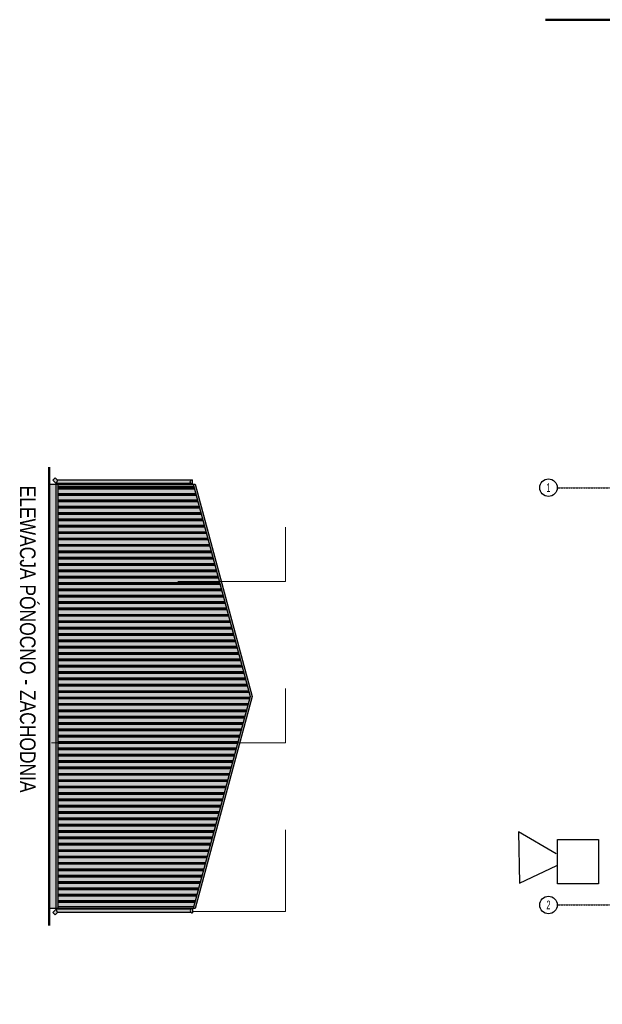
# Model space of a CAD drawing. Header units: centimetres. Extents: x 42630 to 130002, y 15 to 29179.
# Tile 3 of 175: x 47725 to 49470, y 4223 to 7172. Entities that reach past the tile are written whole.
import ezdxf
from ezdxf.enums import TextEntityAlignment as Align

# ---------------------------------------------------------------- set-up
doc = ezdxf.new("R2010")
doc.units = ezdxf.units.CM
doc.header["$LTSCALE"] = 0.01
doc.linetypes.add('DASHDOT2', pattern=[12.7, 6.35, -3.175, 0, -3.175])
doc.layers.get('0').update_dxf_attribs({"color": 253})
doc.layers.add('0.ELEWACJE', color=253, linetype='Continuous', lineweight=9)
for name, color, linetype in [('A-ELEWACJE', 253, 'Continuous'), ('A-Elewacje_wypełnienia', 253, 'Continuous'), ('A-Grid', 253, 'DASHDOT2'), ('A-OPISY', 253, 'Continuous'), ('E_ramka_wew', 10, 'Continuous')]:
    doc.layers.add(name, color=color, linetype=linetype)
doc.styles.add('Arial$001', font='arial.ttf', dxfattribs={"height": 1.872})
doc.styles.add('BA_ARIAL_0.5', font='IC-Romans.shx', dxfattribs={"width": 0.5})

# ---------------------------------------------------------------- blocks, each defined once
blk = doc.blocks.new('BA_Axis_Mark')
at = {"linetype": 'Continuous'}
blk.add_circle((0, 0), 37.5, dxfattribs=at)
at = {"linetype": 'Continuous', "style": 'BA_ARIAL_0.5', "width": 0.6}
blk.add_attdef('AXIS_NUMBER', text='', height=37.5, dxfattribs=at).set_placement((0, 0), align=Align.MIDDLE_CENTER)
blk = doc.blocks.new('A$7E8814A102C37C')
at = {"layer": 'A-Grid', "ltscale": 20}
for p, q in [((-237.5, -417), (3157.5, -417)), ((-237.5, -1667), (3157.5, -1667))]:
    blk.add_line(p, q, dxfattribs=at)
for points in [[(0, -130), (0, -1964.5)], [(500, -130), (500, -1964.5)], [(1000, -130), (1000, -1964.5)], [(1500, -130), (1500, -1964.5)], [(2000, -130), (2000, -1964.5)], [(2500, -130), (2500, -1964.5)], [(3000, -130), (3000, -1964.5)]]:
    blk.add_lwpolyline(points, dxfattribs=at)
at = {"layer": 'A-Grid', "xscale": 0.7000000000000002, "yscale": 0.7000000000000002, "zscale": 0.7000000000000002, "rotation": 360}
for p, values in [((0, -103.7), {'AXIS_NUMBER': 'A'}), ((500, -103.7), {'AXIS_NUMBER': 'B'}), ((1000, -103.7), {'AXIS_NUMBER': 'C'}), ((1500, -103.7), {'AXIS_NUMBER': 'D'}), ((2000, -103.7), {'AXIS_NUMBER': 'E'}), ((2500, -103.7), {'AXIS_NUMBER': 'F'}), ((3000, -103.7), {'AXIS_NUMBER': 'G'}), ((-263.8, -417), {'AXIS_NUMBER': '1'}), ((3183.7, -417), {'AXIS_NUMBER': '1'}), ((-263.8, -1667), {'AXIS_NUMBER': '2'}), ((3183.7, -1667), {'AXIS_NUMBER': '2'})]:
    blk.add_blockref('BA_Axis_Mark', p, dxfattribs=at).add_auto_attribs(values)
blk = doc.blocks.new('A$7E8AE7371B1A4')
at = {"layer": 'A-Elewacje_wypełnienia', "true_color": 0x383e42, "transparency": 33554636}
h = blk.add_hatch(color=250, dxfattribs=at)
h.dxf.hatch_style = 1
h.paths.add_polyline_path([(2.4, 12.6), (2.4, 0.1, 1)])
h.paths.add_polyline_path([(6, 1.2), (410.4, 1.2), (406.2, 11.2), (6.3, 11.2, -0.500509)])
h.paths.add_polyline_path([(410.4, 1.2), (420.5, 11.4), (413.4, 18.5), (406.2, 11.2)])
for p, q in [((6, 1.2), (410.4, 1.2)), ((6.3, 11.2), (406.2, 11.2)), ((406.2, 11.2), (413.4, 18.5)), ((410.4, 1.2), (420.5, 11.4)), ((413.4, 18.5), (420.5, 11.4))]:
    blk.add_line(p, q)
for points in [[(2.4, 0.1), (2.4, 12.6)], [(406.2, 11.2), (410.4, 1.2)]]:
    blk.add_lwpolyline(points)
blk.add_arc((2.4, 6.4), 6.25, 270, 90)

msp = doc.modelspace()

# ---------------------------------------------------------------- hatches: boundary and pattern name
at = {"layer": '0.ELEWACJE', "transparency": 33554661}
h = msp.add_hatch(dxfattribs=at)
h.set_pattern_fill('AR-SAND', color=256, scale=0.25, style=0)
h.set_pattern_definition([(37.5, (15137.708, 4997.116), (-0.4000078, 12.235331), [0, -9.652, 0, -10.795, 0, -10.31875]), (7.5, (15137.708, 4997.116), (11.238082, 17.9206275), [0, -5.207, 0, -8.6995, 0, -3.33375]), (327.5, (15129.897, 4997.116), (19.7748093, 0.0359296), [0, -3.175, 0, -11.43, 0, -14.9225]), (317.5, (15129.897, 4997.116), (19.088911, 5.573233), [0, -1.5875, 0, -7.493, 0, -8.5725])])
h.paths.add_polyline_path([(47813.944, 5781.604), (47833.944, 5781.604), (47833.944, 4509.604), (47813.944, 4509.604)])
at = {"layer": 'A-Elewacje_wypełnienia', "lineweight": -3, "true_color": 0x383e42}
msp.add_hatch(color=250, dxfattribs=at).paths.add_polyline_path([(47813.944, 5781.604), (47833.944, 5781.604), (47833.944, 4509.604), (47813.944, 4509.604)])
at = {"layer": 'A-Elewacje_wypełnienia', "true_color": 0x383e42}
h = msp.add_hatch(color=250, dxfattribs=at)
h.dxf.hatch_style = 1
h.paths.add_polyline_path([(48251.165, 5781.604), (48421.164, 5144.051), (48251.165, 4509.604), (47833.942, 4509.844), (47833.942, 5781.844)])
at = {"layer": 'A-Elewacje_wypełnienia'}
h = msp.add_hatch(dxfattribs=at)
h.set_pattern_fill('GLASS_FLAT', color=256, scale=3)
h.set_pattern_definition([(180, (300, 0), (-2e-15, -19.05), []), (180, (300, -2.381), (-2e-15, -19.05), []), (180, (300, -4.762), (-2e-15, -19.05), [])])
h.paths.add_polyline_path([(48244.953, 5781.604), (48415.369, 5145.604), (48244.953, 4515.484), (47839.942, 4515.724), (47839.942, 5781.844)])

# ---------------------------------------------------------------- linework, layer by layer
at = {"layer": 'A-ELEWACJE', "color": 1, "lineweight": 50}
msp.add_line((49300.617, 7172.439), (52633.82, 7172.439), dxfattribs=at)
msp.add_lwpolyline([(47813.944, 5831.604), (47813.944, 4459.604)], dxfattribs=at)
at = {"layer": 'A-ELEWACJE'}
for points in [[(47813.944, 5781.604), (48244.953, 5781.604), (48251.165, 5781.604), (48421.58, 5145.604), (48251.165, 4509.604), (48244.953, 4509.604), (47813.944, 4509.604), (47813.944, 5781.604)], [(47833.944, 5781.604), (47833.944, 4509.604)], [(47839.944, 5781.604), (47839.944, 4509.604)], [(48244.953, 5781.604), (48415.369, 5145.604), (48244.953, 4509.604)], [(47839.944, 5775.604), (48246.561, 5775.604)], [(47839.944, 4515.604), (48246.561, 4515.604)]]:
    msp.add_lwpolyline(points, dxfattribs=at)
at = {"layer": 'A-OPISY', "lineweight": 0}
for points in [[(48199.296, 5490.066), (48521.58, 5490.066), (48521.58, 5652.251)], [(47820.575, 5006.567), (48521.58, 5006.567), (48521.58, 5168.752)], [(48242.361, 4501.018), (48521.58, 4501.018), (48521.58, 4745.36)]]:
    msp.add_lwpolyline(points, dxfattribs=at)
at = {"layer": 'E_ramka_wew', "color": 1}
for p, q in [((49332.556, 4673.621), (49219.201, 4739.838)), ((49219.201, 4739.838), (49222.568, 4586.079)), ((49222.568, 4586.079), (49333.679, 4638.829))]:
    msp.add_line(p, q, dxfattribs=at)
msp.add_lwpolyline([(49335.789, 4716.539), (49459.334, 4716.539), (49459.334, 4584.374), (49335.789, 4584.374)], close=True, dxfattribs=at)

# ---------------------------------------------------------------- block references
at = {"layer": 'A-ELEWACJE', "xscale": -1}
msp.add_blockref('A$7E8AE7371B1A4', (48244.953, 5781.604), dxfattribs=at)
at = {"layer": 'A-ELEWACJE', "rotation": 180}
msp.add_blockref('A$7E8AE7371B1A4', (48244.953, 4509.604), dxfattribs=at)
at = {"layer": 'A-Grid', "lineweight": -3}
msp.add_blockref('A$7E8814A102C37C', (49572.82, 6187.604), dxfattribs=at)

# ---------------------------------------------------------------- texts
at = {"layer": 'A-OPISY', "style": 'Arial$001', "width": 0.8}
msp.add_text('ELEWACJA PÓNOCNO - ZACHODNIA', height=46.70802, rotation=270, dxfattribs=at).set_placement((47726.248, 5776.65))

doc.saveas('drawing.dxf')
